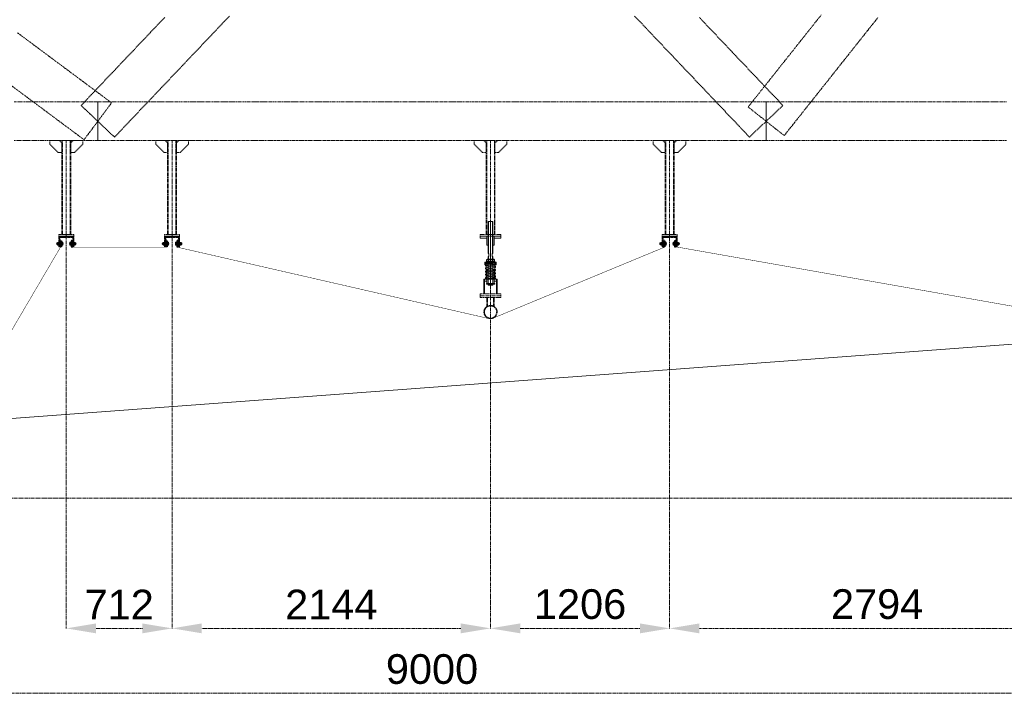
# Model space of a CAD drawing. Header units: millimetres. Extents: x -176817 to 571382, y -58489 to 156123.
# Tile 11 of 256: x -54022 to -47393, y -29261 to -24723. Entities that reach past the tile are written whole.
import ezdxf

# ---------------------------------------------------------------- set-up
doc = ezdxf.new("R2010")
doc.units = ezdxf.units.MM
doc.header["$LTSCALE"] = 0.2
for name, pattern in [('AM_ISO02W050', [7.5, 6, -1.5]), ('AM_ISO02W050x2', [3.75, 3, -0.75]), ('AM_ISO08W050', [18, 12, -1.5, 3, -1.5]), ('AM_ISO08W050x2', [9, 6, -0.75, 1.5, -0.75]), ('HIDDEN', [9.525, 6.35, -3.175])]:
    doc.linetypes.add(name, pattern=pattern)
doc.layers.get('Defpoints').update_dxf_attribs({"lineweight": 13})
for name, color, linetype, lineweight in [('-A Siatka', 30, 'Continuous', 35), ('-AAA Podkład', 252, 'Continuous', 13), ('-AAA Widok', 2, 'Continuous', 30), ('-AAA Wymiar', 1, 'Continuous', 18), ('AM_0N', 7, 'Continuous', 13), ('AM_3N', 6, 'AM_ISO02W050', 13), ('AM_4N', 3, 'Continuous', 13), ('AM_7N', 4, 'AM_ISO08W050', 13), ('AM_8', 1, 'Continuous', 13)]:
    doc.layers.add(name, color=color, linetype=linetype, lineweight=lineweight)
doc.styles.get("Standard").update_dxf_attribs({"font": 'arial.ttf'})
doc.dimstyles.new('STANDARD-100', dxfattribs={"dimscale": 100, "dimtxt": 2, "dimasz": 2, "dimexe": 0, "dimexo": 0, "dimgap": 0.6, "dimtad": 1, "dimdec": 0, "dimzin": 12, "dimdsep": 46, "dimtxsty": 'Standard', "dimcen": 1, "dimclrd": 256, "dimclre": 256, "dimclrt": 2, "dimadec": 0, "dimazin": 0, "dimtfac": 1, "dimtdec": 0, "dimtmove": 0, "dimatfit": 3, "dimfxl": 0, "dimtolj": 1, "dimtzin": 0, "dimarcsym": 0})

# ---------------------------------------------------------------- blocks, each defined once
blk = doc.blocks.new('*D876')
at = {"layer": '-AAA Podkład', "linetype": 'HIDDEN', "lineweight": -2, "ltscale": 5, "transparency": 16777216}
for p, q in [((8350, -46773.5), (8350, -46944.7)), ((-650, -46809), (-650, -46944.7)), ((8150, -46944.7), (-450, -46944.7))]:
    blk.add_line(p, q, dxfattribs=at)
at = {"layer": '-AAA Podkład', "linetype": 'HIDDEN', "ltscale": 5, "transparency": 16777216}
for points in [[(-450, -46911.4), (-450, -46978.1), (-650, -46944.7)], [(8150, -46911.4), (8150, -46978.1), (8350, -46944.7)]]:
    blk.add_solid(points, dxfattribs=at)
at = {"layer": 'Defpoints', "color": 0, "linetype": 'HIDDEN', "ltscale": 5, "transparency": 16777216}
for p in [(8350, -46773.5), (-650, -46809), (-650, -46944.7)]:
    blk.add_point(p, dxfattribs=at)
at = {"layer": '-AAA Podkład', "color": 2, "linetype": 'HIDDEN', "ltscale": 5, "transparency": 16777216, "insert": (3850, -46782.6), "char_height": 200, "attachment_point": 5}
blk.add_mtext('\\A1;9000', dxfattribs=at)
blk = doc.blocks.new('*D892')
at = {"layer": '-AAA Podkład', "linetype": 'HIDDEN', "lineweight": -2, "ltscale": 5, "transparency": 16777216}
for p, q in [((5450, -43856.9), (5450, -46507.2)), ((8244, -44409.3), (8244, -46507.2)), ((8044, -46507.2), (5650, -46507.2))]:
    blk.add_line(p, q, dxfattribs=at)
at = {"layer": '-AAA Podkład', "linetype": 'HIDDEN', "ltscale": 5, "transparency": 16777216}
for points in [[(5650, -46473.9), (5650, -46540.5), (5450, -46507.2)], [(8044, -46473.9), (8044, -46540.5), (8244, -46507.2)]]:
    blk.add_solid(points, dxfattribs=at)
at = {"layer": 'Defpoints', "color": 0, "linetype": 'HIDDEN', "ltscale": 5, "transparency": 16777216}
for p in [(5450, -43856.9, 0), (8244, -44409.3), (5450, -46507.2)]:
    blk.add_point(p, dxfattribs=at)
at = {"layer": '-AAA Podkład', "color": 2, "linetype": 'HIDDEN', "ltscale": 5, "transparency": 16777216, "insert": (6847, -46345.1), "char_height": 200, "attachment_point": 5}
blk.add_mtext('\\A1;2794', dxfattribs=at)
blk = doc.blocks.new('*D893')
at = {"layer": '-AAA Podkład', "linetype": 'HIDDEN', "lineweight": -2, "ltscale": 5, "transparency": 16777216}
for p, q in [((5450, -43856.9), (5450, -46507.2)), ((4244, -44409.3), (4244, -46507.2)), ((5250, -46507.2), (4444, -46507.2))]:
    blk.add_line(p, q, dxfattribs=at)
at = {"layer": '-AAA Podkład', "linetype": 'HIDDEN', "ltscale": 5, "transparency": 16777216}
for points in [[(4444, -46473.9), (4444, -46540.5), (4244, -46507.2)], [(5250, -46473.9), (5250, -46540.5), (5450, -46507.2)]]:
    blk.add_solid(points, dxfattribs=at)
at = {"layer": 'Defpoints', "color": 0, "linetype": 'HIDDEN', "ltscale": 5, "transparency": 16777216}
for p in [(5450, -43856.9, 0), (4244, -44409.3), (4244, -46507.2)]:
    blk.add_point(p, dxfattribs=at)
at = {"layer": '-AAA Podkład', "color": 2, "linetype": 'HIDDEN', "ltscale": 5, "transparency": 16777216, "insert": (4847, -46345.1), "char_height": 200, "attachment_point": 5}
blk.add_mtext('\\A1;1206', dxfattribs=at)
blk = doc.blocks.new('*D894')
at = {"layer": '-AAA Podkład', "linetype": 'HIDDEN', "lineweight": -2, "ltscale": 5, "transparency": 16777216}
for p, q in [((2099.9, -43856.9), (2099.9, -46507.2)), ((4244, -44409.3), (4244, -46507.2)), ((4044, -46507.2), (2299.9, -46507.2))]:
    blk.add_line(p, q, dxfattribs=at)
at = {"layer": '-AAA Podkład', "linetype": 'HIDDEN', "ltscale": 5, "transparency": 16777216}
for points in [[(2299.9, -46473.9), (2299.9, -46540.5), (2099.9, -46507.2)], [(4044, -46473.9), (4044, -46540.5), (4244, -46507.2)]]:
    blk.add_solid(points, dxfattribs=at)
at = {"layer": 'Defpoints', "color": 0, "linetype": 'HIDDEN', "ltscale": 5, "transparency": 16777216}
for p in [(2099.9, -43856.9, 0), (4244, -44409.3), (2099.9, -46507.2)]:
    blk.add_point(p, dxfattribs=at)
at = {"layer": '-AAA Podkład', "color": 2, "linetype": 'HIDDEN', "ltscale": 5, "transparency": 16777216, "insert": (3171.9, -46346.8), "char_height": 200, "attachment_point": 5}
blk.add_mtext('\\A1;2144', dxfattribs=at)
blk = doc.blocks.new('*D895')
at = {"layer": '-AAA Podkład', "linetype": 'HIDDEN', "lineweight": -2, "ltscale": 5, "transparency": 16777216}
for p, q in [((1387.9, -43848.5), (1387.9, -46507.2)), ((2099.9, -43856.9), (2099.9, -46507.2)), ((1899.9, -46507.2), (1587.9, -46507.2))]:
    blk.add_line(p, q, dxfattribs=at)
at = {"layer": '-AAA Podkład', "linetype": 'HIDDEN', "ltscale": 5, "transparency": 16777216}
for points in [[(1587.9, -46473.9), (1587.9, -46540.5), (1387.9, -46507.2)], [(1899.9, -46473.9), (1899.9, -46540.5), (2099.9, -46507.2)]]:
    blk.add_solid(points, dxfattribs=at)
at = {"layer": 'Defpoints', "color": 0, "linetype": 'HIDDEN', "ltscale": 5, "transparency": 16777216}
for p in [(1387.9, -43848.5, 0), (2099.9, -43856.9, 0), (1387.9, -46507.2)]:
    blk.add_point(p, dxfattribs=at)
at = {"layer": '-AAA Podkład', "color": 2, "linetype": 'HIDDEN', "ltscale": 5, "transparency": 16777216, "insert": (1743.9, -46346.8), "char_height": 200, "attachment_point": 5}
blk.add_mtext('\\A1;712', dxfattribs=at)
blk = doc.blocks.new('*U1083')
at = {"layer": 'AM_0N'}
for p, q in [((-28, 230.6), (28, 230.6)), ((-28, 226.6), (-28, 230.6)), ((28, 226.6), (-28, 226.6)), ((28, 230.6), (28, 226.6))]:
    blk.add_line(p, q, dxfattribs=at)
at = {"layer": 'AM_7N', "linetype": 'AM_ISO08W050x2'}
blk.add_line((0, 233.6), (0, 223.6), dxfattribs=at)
blk = doc.blocks.new('*U1084')
at = {"layer": 'AM_0N'}
for p, q in [((33.8, 222.6), (-33, 222.6)), ((29.3, 219.8), (-30.7, 209)), ((-30.7, 201.1), (7.4, 194.3)), ((-2.7, 214.1), (-30.3, 215.9)), ((-29.7, 215.9), (30.3, 219.9)), ((-29.3, 201.1), (30.7, 211.9)), ((30.7, 198.2), (-7.4, 205.1)), ((30, 219.9), (30.3, 219.9)), ((29.3, 198.2), (-30.7, 187.4)), ((-30.7, 179.5), (7.4, 172.7)), ((29.3, 176.6), (-30.7, 165.8)), ((-30.7, 157.9), (7.4, 151.1)), ((29.3, 155), (-30.7, 144.2)), ((-30.7, 136.3), (7.4, 129.5)), ((29.3, 133.4), (-30.7, 122.6)), ((-29.3, 179.5), (30.7, 190.3)), ((-29.3, 157.9), (30.7, 168.7)), ((-29.3, 136.3), (30.7, 147.1)), ((30.7, 176.6), (-7.4, 183.5)), ((30.7, 155), (-7.4, 161.9)), ((30.7, 133.4), (-7.4, 140.3)), ((-33.8, 112), (33, 112)), ((29.7, 118.7), (-30.3, 114.7)), ((-30, 114.7), (-30.3, 114.7)), ((-29.3, 114.7), (30.7, 125.5)), ((2.7, 120.5), (30.3, 118.7))]:
    blk.add_line(p, q, dxfattribs=at)
for centre, start, end in [((-30, 219.9), 138.01806, 273.82255), ((-30, 205.1), 100.20335, 280.20335), ((30, 215.9), 280.20335, 100.20335), ((30, 223.9), 273.82255, 340.52878), ((-30, 183.5), 100.20335, 280.20335), ((-30, 161.9), 100.20335, 280.20335), ((-30, 140.3), 100.20335, 280.20335), ((30, 194.3), 280.20335, 100.20335), ((30, 172.7), 280.20335, 100.20335), ((30, 151.1), 280.20335, 100.20335), ((30, 129.5), 280.20335, 100.20335), ((-30, 118.7), 100.20335, 280.20335), ((-30, 110.7), 93.82255, 160.52878), ((30, 114.7), 318.01806, 93.82255)]:
    blk.add_arc(centre, 4, start, end, dxfattribs=at)
at = {"layer": 'AM_7N', "linetype": 'AM_ISO08W050x2'}
for p, q in [((-30, 109), (-30, 225.6)), ((0, 109), (0, 225.6)), ((30, 109), (30, 225.6))]:
    blk.add_line(p, q, dxfattribs=at)
blk = doc.blocks.new('*U1085')
at = {"layer": 'AM_0N'}
for p, q in [((-28, 82), (28, 82)), ((-28, 78), (-28, 82)), ((28, 78), (-28, 78)), ((28, 82), (28, 78))]:
    blk.add_line(p, q, dxfattribs=at)
at = {"layer": 'AM_7N', "linetype": 'AM_ISO08W050x2'}
blk.add_line((0, 85), (0, 75), dxfattribs=at)
blk = doc.blocks.new('*U1086')
at = {"layer": 'AM_0N'}
for p, q in [((-26.6, 242.6), (-21.4, 245.6)), ((-26.6, 242.6), (-26.6, 233.6)), ((-26.6, 233.6), (-21.4, 230.6)), ((21.3, 245.6), (-21.4, 245.6)), ((21.3, 230.6), (-21.4, 230.6)), ((-13.3, 242.6), (-13.3, 233.6)), ((13.3, 242.6), (13.3, 233.6)), ((26.6, 242.6), (21.3, 245.6)), ((26.6, 233.6), (21.3, 230.6)), ((26.6, 242.6), (26.6, 233.6))]:
    blk.add_line(p, q, dxfattribs=at)
for centre, radius, start, end in [((-19.9, 232.9), 11.7, 55.56153, 115.56153), ((-19.9, 243.3), 11.7, 244.43847, 304.43847), ((0, 200.7), 43.9, 72.38303, 107.61697), ((0, 275.4), 43.9, 252.38303, 287.61697), ((19.9, 232.9), 11.7, 64.43847, 124.43847), ((19.9, 243.3), 11.7, 235.56153, 295.56153)]:
    blk.add_arc(centre, radius, start, end, dxfattribs=at)
at = {"layer": 'AM_7N', "linetype": 'AM_ISO08W050x2'}
blk.add_line((0, 248.6), (0, 227.6), dxfattribs=at)
blk = doc.blocks.new('A$C09B41FFC')
at = {"layer": '-AAA Podkład', "color": 7}
for p, q in [((-13, 500), (-13, 284.6)), ((0, 500), (0, 70)), ((13, 500), (13, 284.6)), ((-16, 222.6), (-16, 226.6)), ((-15, 222.6), (15, 222.6)), ((-15, 214.6), (15, 214.6)), ((-13, 264.6), (-13, 214.6)), ((13, 264.6), (13, 214.6)), ((16, 222.6), (16, 226.6)), ((-16.2, 172.6), (-15, 172.6)), ((-15.2, 171.6), (-15, 171.6)), ((15, 172.6), (16.2, 172.6)), ((15, 171.6), (15.2, 171.6)), ((-16.2, 82), (-15, 82)), ((-16.2, 82), (-15, 82)), ((-15.2, 83), (-15, 83)), ((16.2, 82, 0), (15, 82, 0)), ((21.2, 82), (20, 82))]:
    blk.add_line(p, q, dxfattribs=at)
for points in [[(15, 284.6), (15, 498), (13, 500), (-13, 500), (-15, 498), (-15, 284.6)], [(-15, 264.6), (-10.5, 264.6), (-10.5, 284.6), (-15, 284.6)], [(15, 264.6), (10.5, 264.6), (10.5, 284.6), (15, 284.6)], [(-15, 226.6), (-38.1, 226.6), (-38.1, 222.6), (-15, 222.6)], [(-15, 222.6), (-38.1, 222.6), (-38.1, 207.6), (-15, 207.6)], [(-15, 264.6), (-15, 72), (-13, 70), (13, 70), (15, 72), (15, 264.6)], [(15, 226.6), (38.1, 226.6), (38.1, 222.6), (15, 222.6)], [(15, 222.6), (38.1, 222.6), (38.1, 207.6), (15, 207.6)], [(-25, 112), (-41.2, 112), (-41.2, 98), (-25, 98)], [(25, 98), (41.3, 98), (41.3, 112), (25, 112)]]:
    blk.add_lwpolyline(points, dxfattribs=at)
at = {"layer": '-AAA Podkład', "color": 7, "elevation": 0}
for points in [[(-25, 400), (-70, 400), (-70, 388), (-25, 388)], [(25, 388), (70, 388), (70, 400), (25, 400)], [(-44.4, 12), (-44.4, 112), (-41.2, 112), (-41.2, 12)], [(44.5, 12), (44.5, 112), (41.3, 112), (41.3, 12)]]:
    blk.add_lwpolyline(points, dxfattribs=at)
for points in [[(-25, 340), (-25, 400), (-14.2, 400), (-13.2, 399), (-13.2, 341), (-14.2, 340)], [(25, 340), (25, 400), (14.2, 400), (13.2, 399), (13.2, 341), (14.2, 340)]]:
    blk.add_lwpolyline(points, close=True, dxfattribs=at)
at = {"layer": '-AAA Podkład', "color": 7}
for points in [[(-38.1, 207.6), (-35.2, 207.6), (-35.2, 222.6), (-38.1, 222.6)], [(38.1, 207.6), (35.2, 207.6), (35.2, 222.6), (38.1, 222.6)], [(-25, 172.6), (-25, 82), (-16.2, 82), (-15.2, 83), (-15.2, 171.6), (-16.2, 172.6)], [(25, 172.6), (25, 82), (16.2, 82), (15.2, 83), (15.2, 171.6), (16.2, 172.6)]]:
    blk.add_lwpolyline(points, close=True, dxfattribs=at)
blk.add_circle((-30, 118.7), 4, dxfattribs=at)
for points in [[(-25, 112), (-25, 113), (-26, 112)], [(25, 112), (25, 113), (26, 112)]]:
    blk.add_solid(points, dxfattribs=at)
for name in ['*U1084', '*U1083', '*U1086', '*U1085']:
    blk.add_blockref(name, (0, 0), dxfattribs=at)
blk = doc.blocks.new('*U1058')
at = {"layer": 'AM_0N'}
for p, q in [((5.7, -1), (-5.6, -1)), ((-5.6, -1), (-5.6, -1.6)), ((5.7, -1.6), (-5.6, -1.6)), ((-5.6, -1.6), (-2.4, -4.9)), ((-3, -6.3), (-2.4, -5.7)), ((3, -6.3), (-3, -6.3)), ((-3, -20.4), (-3, -6.3)), ((3, -20.4), (-3, -20.4)), ((-2.4, -21), (-3, -20.4)), ((2.4, -4.9), (-2.4, -4.9)), ((-2.4, -5.7), (-2.4, -4.9)), ((-2.4, -21), (2.4, -21)), ((5.7, -1.6), (2.4, -4.9)), ((2.4, -5.7), (2.4, -4.9)), ((3, -6.3), (2.4, -5.7)), ((2.4, -21), (3, -20.4)), ((3, -20.4), (3, -6.3)), ((5.7, -1.6), (5.7, -1))]:
    blk.add_line(p, q, dxfattribs=at)
at = {"layer": 'AM_3N', "linetype": 'AM_ISO02W050x2'}
for p, q in [((-3.4, -1), (0, -5.4)), ((-0.7, -4.4), (-0.7, -1)), ((0.7, -4.4), (-0.7, -4.4)), ((3.4, -1), (0, -5.4)), ((0.7, -4.4), (0.7, -1))]:
    blk.add_line(p, q, dxfattribs=at)
at = {"layer": 'AM_4N'}
for p, q in [((-2.4, -5.7), (-2.4, -6.3)), ((-2.4, -6.3), (-2.4, -21)), ((2.4, -5.7), (2.4, -6.3)), ((2.4, -6.3), (2.4, -21))]:
    blk.add_line(p, q, dxfattribs=at)
at = {"layer": 'AM_7N', "linetype": 'AM_ISO08W050x2'}
blk.add_line((0, 2), (0, -24), dxfattribs=at)
blk = doc.blocks.new('*U1059')
at = {"layer": 'AM_0N'}
for p, q in [((6, -12), (-6, -12)), ((-6, -12), (-6, -13.6)), ((-6, -13.6), (6, -13.6)), ((6, -13.6), (6, -12))]:
    blk.add_line(p, q, dxfattribs=at)
at = {"layer": 'AM_7N', "linetype": 'AM_ISO08W050x2'}
blk.add_line((0, -16.6), (0, -9), dxfattribs=at)
blk = doc.blocks.new('*U1060')
at = {"layer": 'AM_0N'}
for p, q in [((-5.8, -14.4), (-4.4, -13.6)), ((-5.8, -14.4), (-5.8, -18)), ((-5.8, -18), (-4.4, -18.8)), ((4.5, -13.6), (-4.4, -13.6)), ((4.5, -18.8), (-4.4, -18.8)), ((-2.9, -14.4), (-2.9, -18)), ((2.9, -14.4), (2.9, -18)), ((5.8, -14.4), (4.5, -13.6)), ((5.8, -18), (4.5, -18.8)), ((5.8, -14.4), (5.8, -18))]:
    blk.add_line(p, q, dxfattribs=at)
for centre, radius, start, end in [((-4.3, -16.5), 2.55, 55.56153, 115.56153), ((-4.3, -15.9), 2.55, 244.43847, 304.43847), ((0, -23.5), 9.54, 72.38303, 107.61697), ((0, -8.9), 9.54, 252.38303, 287.61697), ((4.3, -16.5), 2.55, 64.43847, 124.43847), ((4.3, -15.9), 2.55, 235.56153, 295.56153)]:
    blk.add_arc(centre, radius, start, end, dxfattribs=at)
at = {"layer": 'AM_7N', "linetype": 'AM_ISO08W050x2'}
blk.add_line((0, -10.6), (0, -21.8), dxfattribs=at)
blk = doc.blocks.new('okucie')
at = {"layer": 'AM_8'}
h = blk.add_hatch(dxfattribs=at)
h.set_pattern_fill('ANSI31', color=256, scale=0.5, style=0)
h.set_pattern_definition([(45, (-21727.3335, 85443.8012), (-1.122532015, 1.122532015), [])])
h.paths.add_polyline_path([(-3.5, -5), (-3.5, -3.8), (-6.3, -1), (-20, -1), (-20, -5)])
h.paths.add_polyline_path([(20, -5), (20, -1), (6.3, -1), (3.5, -3.8), (3.5, -5)])
h = blk.add_hatch(dxfattribs=at)
h.set_pattern_fill('ANSI31', color=256, scale=0.5, angle=90, style=0)
h.set_pattern_definition([(135, (-21776.6445, 85446.8), (-1.122532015, -1.122532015), [])])
h.paths.add_polyline_path([(-3.5, -8), (-20, -8), (-20, -12), (-3.5, -12)])
h.paths.add_polyline_path([(20, -8), (3.5, -8), (3.5, -12), (6, -12), (20, -12)])
at = {"layer": '-AAA Widok'}
for p, q in [((-3.5, -3.8, 0), (3.5, -3.8, 0)), ((-3.5, -12, 0), (-3.5, -8)), ((3.5, -12, 0), (3.5, -8))]:
    blk.add_line(p, q, dxfattribs=at)
for points in [[(-20, -5), (20, -5), (20, -1), (-20, -1)], [(-20, -12), (20, -12), (20, -8), (-20, -8)]]:
    blk.add_lwpolyline(points, close=True, dxfattribs=at)
at = {"layer": '-AAA Widok', "elevation": 0}
blk.add_lwpolyline([(-20, -5), (20, -5), (20, -1), (-20, -1)], close=True, dxfattribs=at)
for points in [[(-6.3, -1), (-3.5, -3.8), (-3.5, -5)], [(6.3, -1), (3.5, -3.8), (3.5, -5)]]:
    blk.add_lwpolyline(points, dxfattribs=at)
at = {"layer": '-AAA Wymiar'}
for p, q in [((-20, -8), (-20, -5)), ((20, -8), (20, -5))]:
    blk.add_line(p, q, dxfattribs=at)
at = {"layer": 'AM_0N'}
for name in ['*U1058', '*U1059', '*U1060']:
    blk.add_blockref(name, (0, 0), dxfattribs=at)
blk = doc.blocks.new('*U1065')
at = {"layer": 'AM_0N'}
for p, q in [((-33, 4.1), (-32.1, 5)), ((-33, 4.1), (-33, -4.1)), ((-2.5, 5), (-32.1, 5)), ((-32.1, 5), (-32.1, -5)), ((-2.5, 5), (-2.5, -5)), ((-2.5, 5), (-1.6, 4.6)), ((2, 4.6), (-1.6, 4.6)), ((2, 4.6), (2, 7.7)), ((2.6, 7.7), (2, 7.7)), ((2, -4.6), (2, 4.6)), ((7.6, 9.8), (2.6, 9.8)), ((2.6, 9.8), (2.6, 7.7)), ((2.6, 7.7), (2.6, -7.7)), ((7.6, 4.9), (2.6, 4.9)), ((7.6, 9.8), (8.4, 8.5)), ((8.4, -8.5), (8.4, 8.5)), ((-32.1, -5), (-33, -4.1)), ((-2.5, -5), (-32.1, -5)), ((-2.5, -5), (-1.6, -4.6)), ((2, -4.6), (-1.6, -4.6)), ((2, -7.7), (2, -4.6)), ((2.6, -7.7), (2, -7.7)), ((7.6, -4.9), (2.6, -4.9)), ((2.6, -7.7), (2.6, -9.8)), ((7.6, -9.8), (2.6, -9.8)), ((7.6, -9.8), (8.4, -8.5))]:
    blk.add_line(p, q, dxfattribs=at)
for centre, radius, start, end in [((4.1, 7.4), 4.34, 325.55313, 25.55313), ((-7.8, 0), 16.2, 342.38753, 17.61247), ((4.1, -7.4), 4.34, 334.44687, 34.44687)]:
    blk.add_arc(centre, radius, start, end, dxfattribs=at)
at = {"layer": 'AM_4N'}
for p, q in [((-2.5, 4.1), (-33, 4.1)), ((-2.5, 4.1), (-1.6, 4.6)), ((-2.5, -4.1), (-33, -4.1)), ((-2.5, -4.1), (-1.6, -4.6))]:
    blk.add_line(p, q, dxfattribs=at)
at = {"layer": 'AM_7N', "linetype": 'AM_ISO08W050x2'}
blk.add_line((11.4, 0), (-36, 0), dxfattribs=at)
blk = doc.blocks.new('*U1066')
at = {"layer": 'AM_0N'}
for p, q in [((-20, 10), (-20, -10)), ((-18, 10), (-20, 10)), ((-18, -10), (-18, 10)), ((-20, -10), (-18, -10))]:
    blk.add_line(p, q, dxfattribs=at)
at = {"layer": 'AM_7N', "linetype": 'AM_ISO08W050x2'}
blk.add_line((-15, 0), (-23, 0), dxfattribs=at)
blk = doc.blocks.new('*U1067')
at = {"layer": 'AM_0N'}
for p, q in [((-27.3, 9.2), (-28.4, 7.3)), ((-28.4, -7.3), (-28.4, 7.3)), ((-21.1, 9.2), (-27.3, 9.2)), ((-21.1, 4.6), (-27.3, 4.6)), ((-21.1, 9.2), (-20, 7.3)), ((-20, -7.3), (-20, 7.3)), ((-27.3, -9.2), (-28.4, -7.3)), ((-21.1, -4.6), (-27.3, -4.6)), ((-21.1, -9.2), (-27.3, -9.2)), ((-21.1, -9.2), (-20, -7.3))]:
    blk.add_line(p, q, dxfattribs=at)
for centre, radius, start, end in [((-23.9, 6.9), 4.08, 154.43847, 214.43847), ((-12.7, 0), 15.3, 162.38303, 197.61697), ((-24.5, 6.9), 4.08, 325.56153, 25.56153), ((-35.7, 0), 15.3, 342.38303, 17.61697), ((-23.9, -6.9), 4.08, 145.56153, 205.56153), ((-24.5, -6.9), 4.08, 334.43847, 34.43847)]:
    blk.add_arc(centre, radius, start, end, dxfattribs=at)
at = {"layer": 'AM_7N', "linetype": 'AM_ISO08W050x2'}
blk.add_line((-17, 0), (-31.4, 0), dxfattribs=at)
blk = doc.blocks.new('*U1068')
at = {"layer": 'AM_0N'}
for p, q in [((0, 10), (0, -10)), ((2, 10), (0, 10)), ((2, -10), (2, 10)), ((0, -10), (2, -10))]:
    blk.add_line(p, q, dxfattribs=at)
at = {"layer": 'AM_7N', "linetype": 'AM_ISO08W050x2'}
blk.add_line((5, 0), (-3, 0), dxfattribs=at)
blk = doc.blocks.new('Okucie+śruba')
at = {"layer": '-AAA Widok', "color": 42, "xscale": -1, "rotation": 90}
blk.add_blockref('okucie', (-12, 0), dxfattribs=at)
at = {"layer": 'AM_0N', "color": 42}
for name in ['*U1065', '*U1067', '*U1066', '*U1068']:
    blk.add_blockref(name, (0, 0), dxfattribs=at)
blk = doc.blocks.new('Profil rev.B')
at = {"layer": '-A Siatka', "linetype": 'HIDDEN', "const_width": 3, "elevation": 0}
for points in [[(652, 1112.9), (652, 1062.9), (25.1, -5.5), (-30, -5.5)], [(1364, 1112.9), (1364, 1059.1), (727, 1059.1), (727, 1059.1), (727, 1112.9)]]:
    blk.add_lwpolyline(points, dxfattribs=at)
for points in [[(1439, 1112.9), (1439, 1059.1), (3539.7, 577.6, 0.125183), (3555.4, 578.4), (4714.1, 1058.5), (4714.1, 1112.9)], [(4789.1, 1112.9), (4789.1, 1062.9), (7541, 577.3, 0.143564), (7555.3, 578.9), (8714.1, 1062.9), (8714.1, 1112.9)]]:
    blk.add_lwpolyline(points, format="xyb", dxfattribs=at)
at = {"layer": '-AAA Wymiar'}
for p in [(657.5, 1082.9, 0), (1369.5, 1082.9, 0), (4719.6, 1082.9, 0)]:
    blk.add_blockref('Okucie+śruba', p, dxfattribs=at)
at = {"layer": '-AAA Wymiar', "xscale": -1}
for p in [(721.5, 1082.9, 0), (1433.5, 1082.9, 0), (4783.6, 1082.9, 0)]:
    blk.add_blockref('Okucie+śruba', p, dxfattribs=at)
blk = doc.blocks.new('Podkład rev.B')
at = {"layer": '-AAA Podkład', "linetype": 'HIDDEN', "ltscale": 5}
h = blk.add_hatch(dxfattribs=at)
h.set_pattern_fill('ANSI32', color=256)
h.set_pattern_definition([(45, (-49971.909, -48412.105), (-6.7351921, 6.7351921), []), (45, (-49967.419, -48412.105), (-6.7351921, 6.7351921), [])])
h.paths.add_polyline_path([(1337.9, -43866), (1387.9, -43866), (1387.9, -43867.9, -0.414214), (1382.8, -43873), (1344.9, -43873), (1344.9, -43930.9, -0.414214), (1339.8, -43936), (1337.9, -43936)])
h.paths.add_polyline_path([(1387.9, -43867.9), (1387.9, -43866), (1437.9, -43866), (1437.9, -43936), (1435.9, -43936, -0.414214), (1430.9, -43930.9), (1430.9, -43873), (1392.9, -43873, -0.414214)])
h = blk.add_hatch(dxfattribs=at)
h.set_pattern_fill('ANSI32', color=256)
h.set_pattern_definition([(45, (-49259.909, -48412.105), (-6.7351921, 6.7351921), []), (45, (-49255.419, -48412.105), (-6.7351921, 6.7351921), [])])
h.paths.add_polyline_path([(2049.9, -43866), (2099.9, -43866), (2099.9, -43867.9, -0.414214), (2094.8, -43873), (2056.9, -43873), (2056.9, -43930.9, -0.414214), (2051.8, -43936), (2049.9, -43936)])
h.paths.add_polyline_path([(2099.9, -43867.9), (2099.9, -43866), (2149.9, -43866), (2149.9, -43936), (2147.9, -43936, -0.414214), (2142.9, -43930.9), (2142.9, -43873), (2104.9, -43873, -0.414214)])
h = blk.add_hatch(dxfattribs=at)
h.set_pattern_fill('ANSI32', color=256)
h.set_pattern_definition([(45, (-45909.764, -48412.105), (-6.7351921, 6.7351921), []), (45, (-45905.274, -48412.105), (-6.7351921, 6.7351921), [])])
h.paths.add_polyline_path([(5400, -43866), (5450, -43866), (5450, -43867.9, -0.414214), (5444.9, -43873), (5407, -43873), (5407, -43930.9, -0.414214), (5401.9, -43936), (5400, -43936)])
h.paths.add_polyline_path([(5450, -43867.9), (5450, -43866), (5500, -43866), (5500, -43936), (5498.1, -43936, -0.414214), (5493, -43930.9), (5493, -43873), (5455.1, -43873, -0.414214)])
for p, q in [((1387.9, -43221, 0), (1387.9, -43854, 0)), ((2099.9, -43221, 0), (2099.9, -43854, 0)), ((4244, -43221, 0), (4244, -43854, 0)), ((5450, -43221, 0), (5450, -43854, 0)), ((4244, -44420.4, 0), (4244, -44166)), ((4219.9, -44338.7, 0), (4219.9, -44278, 0)), ((4223.9, -44336.4, 0), (4223.9, -44278, 0)), ((4264.2, -44336.4, 0), (4264.2, -44278, 0)), ((4268.2, -44338.7, 0), (4268.2, -44278, 0))]:
    blk.add_line(p, q, dxfattribs=at)
at = {"layer": '-AAA Podkład', "linetype": 'HIDDEN', "ltscale": 5, "elevation": 0}
for points in [[(36922.7, -38239.2), (-1301.7, -38239.2), (-1301.7, -45629.3), (36922.7, -45629.3)], [(1357.9, -43301), (1333.9, -43301), (1277.9, -43245), (1277.9, -43221), (1341.9, -43221), (1357.9, -43237)], [(1417.9, -43854), (1357.9, -43854), (1357.9, -43221), (1417.9, -43221)], [(1417.9, -43301), (1441.9, -43301), (1497.9, -43245), (1497.9, -43221), (1433.9, -43221), (1417.9, -43237)], [(2069.9, -43301), (2045.9, -43301), (1989.9, -43245), (1989.9, -43221), (2053.9, -43221), (2069.9, -43237)], [(2129.9, -43854), (2069.9, -43854), (2069.9, -43221), (2129.9, -43221)], [(2129.9, -43301), (2153.9, -43301), (2209.9, -43245), (2209.9, -43221), (2145.9, -43221), (2129.9, -43237)], [(4214, -43301), (4190, -43301), (4134, -43245), (4134, -43221), (4198, -43221), (4214, -43237)], [(4274, -43854), (4214, -43854), (4214, -43221), (4274, -43221)], [(4274, -43301), (4298, -43301), (4354, -43245), (4354, -43221), (4290, -43221), (4274, -43237)], [(5420, -43301), (5396, -43301), (5340, -43245), (5340, -43221), (5404, -43221), (5420, -43237)], [(5480, -43854), (5420, -43854), (5420, -43221), (5480, -43221)], [(5480, -43301), (5504, -43301), (5560, -43245), (5560, -43221), (5496, -43221), (5480, -43237)], [(1437.9, -43866), (1337.9, -43866), (1337.9, -43854), (1437.9, -43854)], [(2149.9, -43866), (2049.9, -43866), (2049.9, -43854), (2149.9, -43854)], [(4314, -43866), (4174, -43866), (4174, -43854), (4314, -43854)], [(5500, -43866), (5400, -43866), (5400, -43854), (5500, -43854)], [(4314, -44254), (4174, -44254), (4174, -44266), (4314, -44266)], [(4314, -44278), (4174, -44278), (4174, -44266), (4314, -44266)]]:
    blk.add_lwpolyline(points, close=True, dxfattribs=at)
at = {"layer": '-AAA Podkład', "linetype": 'HIDDEN', "ltscale": 5}
for points in [[(6470.8, -42374.3), (6435.6, -42418.6), (6400.5, -42462.9), (6365.3, -42507.3), (6330.1, -42551.6), (6295, -42595.9), (6259.8, -42640.2), (6224.7, -42684.5), (6189.5, -42728.8), (6154.4, -42773.1), (6119.2, -42817.4), (6084, -42861.7), (6048.9, -42906), (6013.7, -42950.3), (5978.6, -42994.6), (6039.3, -43042.8), (6100, -43091), (6160.7, -43139.1), (6221.4, -43187.3), (6256.6, -43143), (6291.7, -43098.7), (6326.9, -43054.4), (6362, -43010.1), (6397.2, -42965.8), (6432.4, -42921.5), (6467.5, -42877.2), (6502.7, -42832.9), (6537.8, -42788.6), (6573, -42744.2), (6608.1, -42699.9), (6643.3, -42655.6), (6678.5, -42611.3), (6713.6, -42567), (6748.8, -42522.7), (6783.9, -42478.4), (6819.1, -42434.1), (6854.2, -42389.8)], [(2050, -42391.3), (2014.9, -42428.4), (1979.7, -42465.5), (1944.6, -42502.5), (1909.4, -42539.6), (1874.3, -42576.6), (1839.1, -42613.7), (1804, -42650.8), (1768.8, -42687.8), (1733.6, -42724.9), (1698.5, -42761.9), (1663.3, -42799), (1628.2, -42836.1), (1593, -42873.1), (1557.9, -42910.2), (1522.7, -42947.2), (1487.5, -42984.3), (1543.8, -43037.6), (1600, -43091), (1656.2, -43144.3), (1712.5, -43197.6), (1747.6, -43160.6), (1782.8, -43123.5), (1817.9, -43086.5), (1853.1, -43049.4), (1888.2, -43012.3), (1923.4, -42975.3), (1958.5, -42938.2), (1993.7, -42901.2), (2028.9, -42864.1), (2064, -42827), (2099.2, -42790), (2134.3, -42752.9), (2169.5, -42715.9), (2204.6, -42678.8), (2239.8, -42641.8), (2275, -42604.7), (2310.1, -42567.6), (2345.3, -42530.6), (2380.4, -42493.5), (2415.6, -42456.5), (2450.7, -42419.4), (2485.9, -42382.3)], [(5987.5, -43197.6), (6043.8, -43144.3), (6100, -43091), (6156.2, -43037.6), (6212.5, -42984.3), (6177.3, -42947.2), (6142.1, -42910.2), (6107, -42873.1), (6071.8, -42836.1), (6036.7, -42799), (6001.5, -42761.9), (5966.4, -42724.9), (5931.2, -42687.8), (5896, -42650.8), (5860.9, -42613.7), (5825.7, -42576.6), (5790.6, -42539.6), (5755.4, -42502.5), (5720.3, -42465.5), (5685.1, -42428.4), (5650, -42391.3)], [(5214.1, -42382.3), (5249.3, -42419.4), (5284.4, -42456.5), (5319.6, -42493.5), (5354.7, -42530.6), (5389.9, -42567.6), (5425, -42604.7), (5460.2, -42641.8), (5495.4, -42678.8), (5530.5, -42715.9), (5565.7, -42752.9), (5600.8, -42790), (5636, -42827), (5671.1, -42864.1), (5706.3, -42901.2), (5741.5, -42938.2), (5776.6, -42975.3), (5811.8, -43012.3), (5846.9, -43049.4), (5882.1, -43086.5), (5917.2, -43123.5), (5952.4, -43160.6), (5987.5, -43197.6)], [(1507.4, -43215.3), (1553.7, -43153.1), (1600, -43091), (1646.3, -43028.8), (1692.6, -42966.7), (1622.3, -42914.3), (1552, -42861.9), (1481.7, -42809.5), (1411.4, -42757.1), (1341, -42704.7), (1270.7, -42652.4), (1200.4, -42600), (1130.1, -42547.6), (1059.8, -42495.2)], [(1015.2, -42848.6), (1085.5, -42901), (1155.8, -42953.3), (1226.1, -43005.7), (1296.5, -43058.1), (1366.8, -43110.5), (1437.1, -43162.9), (1507.4, -43215.3)], [(1600, -43221), (1600, -43156), (1600, -43091), (1600, -43026), (1600, -42961), (1529.7, -42961), (1459.4, -42961), (1389.1, -42961), (1318.8, -42961), (1248.4, -42961), (1178.1, -42961), (1107.8, -42961), (1037.5, -42961)], [(1037.5, -43221), (1107.8, -43221), (1178.1, -43221), (1248.4, -43221), (1318.8, -43221), (1389.1, -43221), (1459.4, -43221), (1529.7, -43221), (1600, -43221)], [(6100, -43221), (6100, -43156), (6100, -43091), (6100, -43026), (6100, -42961), (6029.7, -42961), (5959.4, -42961), (5889.1, -42961), (5818.8, -42961), (5748.4, -42961), (5678.1, -42961), (5607.8, -42961), (5537.5, -42961), (5467.2, -42961), (5396.9, -42961), (5326.6, -42961), (5256.3, -42961), (5185.9, -42961), (5115.6, -42961), (5045.3, -42961), (4975, -42961), (4904.7, -42961), (4834.4, -42961), (4764.1, -42961), (4693.8, -42961), (4623.4, -42961), (4553.1, -42961), (4482.8, -42961), (4412.5, -42961), (4342.2, -42961), (4271.9, -42961), (4201.6, -42961), (4131.3, -42961), (4060.9, -42961), (3990.6, -42961), (3920.3, -42961), (3850, -42961), (3779.7, -42961), (3709.4, -42961), (3639.1, -42961), (3568.8, -42961), (3498.4, -42961), (3428.1, -42961), (3357.8, -42961), (3287.5, -42961), (3217.2, -42961), (3146.9, -42961), (3076.6, -42961), (3006.3, -42961), (2935.9, -42961), (2865.6, -42961), (2795.3, -42961), (2725, -42961), (2654.7, -42961), (2584.4, -42961), (2514.1, -42961), (2443.8, -42961), (2373.4, -42961), (2303.1, -42961), (2232.8, -42961), (2162.5, -42961), (2092.2, -42961), (2021.9, -42961), (1951.6, -42961), (1881.3, -42961), (1810.9, -42961), (1740.6, -42961), (1670.3, -42961), (1600, -42961), (1600, -43026), (1600, -43091), (1600, -43156), (1600, -43221), (1670.3, -43221), (1740.6, -43221), (1810.9, -43221), (1881.3, -43221), (1951.6, -43221), (2021.9, -43221), (2092.2, -43221), (2162.5, -43221), (2232.8, -43221), (2303.1, -43221), (2373.4, -43221), (2443.8, -43221), (2514.1, -43221), (2584.4, -43221), (2654.7, -43221), (2725, -43221), (2795.3, -43221), (2865.6, -43221), (2935.9, -43221), (3006.3, -43221), (3076.6, -43221), (3146.9, -43221), (3217.2, -43221), (3287.5, -43221), (3357.8, -43221), (3428.1, -43221), (3498.4, -43221), (3568.8, -43221), (3639.1, -43221), (3709.4, -43221), (3779.7, -43221), (3850, -43221), (3920.3, -43221), (3990.6, -43221), (4060.9, -43221), (4131.3, -43221), (4201.6, -43221), (4271.9, -43221), (4342.2, -43221), (4412.5, -43221), (4482.8, -43221), (4553.1, -43221), (4623.4, -43221), (4693.8, -43221), (4764.1, -43221), (4834.4, -43221), (4904.7, -43221), (4975, -43221), (5045.3, -43221), (5115.6, -43221), (5185.9, -43221), (5256.3, -43221), (5326.6, -43221), (5396.9, -43221), (5467.2, -43221), (5537.5, -43221), (5607.8, -43221), (5678.1, -43221), (5748.4, -43221), (5818.8, -43221), (5889.1, -43221), (5959.4, -43221), (6029.7, -43221), (6100, -43221)], [(7717.2, -42961), (7646.9, -42961), (7576.6, -42961), (7506.3, -42961), (7435.9, -42961), (7365.6, -42961), (7295.3, -42961), (7225, -42961), (7154.7, -42961), (7084.4, -42961), (7014.1, -42961), (6943.8, -42961), (6873.4, -42961), (6803.1, -42961), (6732.8, -42961), (6662.5, -42961), (6592.2, -42961), (6521.9, -42961), (6451.6, -42961), (6381.3, -42961), (6310.9, -42961), (6240.6, -42961), (6170.3, -42961), (6100, -42961), (6100, -43026), (6100, -43091), (6100, -43156), (6100, -43221), (6170.3, -43221), (6240.6, -43221), (6310.9, -43221), (6381.3, -43221), (6451.6, -43221), (6521.9, -43221), (6592.2, -43221), (6662.5, -43221), (6732.8, -43221), (6803.1, -43221), (6873.4, -43221), (6943.8, -43221), (7014.1, -43221), (7084.4, -43221), (7154.7, -43221), (7225, -43221), (7295.3, -43221), (7365.6, -43221), (7435.9, -43221), (7506.3, -43221), (7576.6, -43221), (7646.9, -43221), (7717.2, -43221)]]:
    blk.add_lwpolyline(points, dxfattribs=at)
at = {"layer": '-AAA Podkład', "linetype": 'HIDDEN', "ltscale": 5, "elevation": 0}
for points in [[(1361.9, -43854), (1361.9, -43221)], [(1413.9, -43221), (1413.9, -43854)], [(2073.9, -43854), (2073.9, -43221)], [(2125.9, -43221), (2125.9, -43854)], [(4218, -43854), (4218, -43221)], [(4270, -43221), (4270, -43854)], [(5424, -43854), (5424, -43221)], [(5476, -43221), (5476, -43854)]]:
    blk.add_lwpolyline(points, dxfattribs=at)
for points in [[(1337.9, -43866), (1387.9, -43866), (1387.9, -43867.9, -0.414214), (1382.8, -43873), (1344.9, -43873), (1344.9, -43930.9, -0.414214), (1339.8, -43936), (1337.9, -43936)], [(1387.9, -43867.9), (1387.9, -43866), (1437.9, -43866), (1437.9, -43936), (1435.9, -43936, -0.414214), (1430.9, -43930.9), (1430.9, -43873), (1392.9, -43873, -0.414214)], [(2049.9, -43866), (2099.9, -43866), (2099.9, -43867.9, -0.414214), (2094.8, -43873), (2056.9, -43873), (2056.9, -43930.9, -0.414214), (2051.8, -43936), (2049.9, -43936)], [(2099.9, -43867.9), (2099.9, -43866), (2149.9, -43866), (2149.9, -43936), (2147.9, -43936, -0.414214), (2142.9, -43930.9), (2142.9, -43873), (2104.9, -43873, -0.414214)], [(5400, -43866), (5450, -43866), (5450, -43867.9, -0.414214), (5444.9, -43873), (5407, -43873), (5407, -43930.9, -0.414214), (5401.9, -43936), (5400, -43936)], [(5450, -43867.9), (5450, -43866), (5500, -43866), (5500, -43936), (5498.1, -43936, -0.414214), (5493, -43930.9), (5493, -43873), (5455.1, -43873, -0.414214)]]:
    blk.add_lwpolyline(points, format="xyb", close=True, dxfattribs=at)
at = {"layer": '-AAA Podkład', "linetype": 'HIDDEN', "ltscale": 5}
for radius in [44.5, 41.2]:
    blk.add_circle((4244, -44376, 0), radius, dxfattribs=at)
blk.add_blockref('A$C09B41FFC', (4244, -44266, 0), dxfattribs=at)
for base, p1, p2, picture, middle in [((1387.9, -46507.2, 0), (2099.9, -43856.9, 0), (1387.9, -43848.5, 0), '*D895', (1743.9, -46346.8, 0)), ((2099.9, -46507.2, 0), (4244, -44409.3, 0), (2099.9, -43856.9, 0), '*D894', (3171.9, -46346.8, 0)), ((4244, -46507.2, 0), (5450, -43856.9, 0), (4244, -44409.3, 0), '*D893', (4847, -46345.1, 0)), ((5450, -46507.2, 0), (8244, -44409.3, 0), (5450, -43856.9, 0), '*D892', (6847, -46345.1, 0)), ((-650, -46944.7, 0), (8350, -46773.5, 0), (-650, -46809, 0), '*D876', (3850, -46782.6, 0))]:
    dim = blk.add_linear_dim(base=base, p1=p1, p2=p2, dimstyle='STANDARD-100', dxfattribs=at)
    dim.commit()
    dim.dimension.update_dxf_attribs({"geometry": picture, "text_midpoint": middle})

msp = doc.modelspace()

# ---------------------------------------------------------------- linework, layer by layer
at = {"layer": '-AAA Wymiar'}
msp.add_line((-10136.3136, -24152.2473), (-62528.8682, -28036.4309), dxfattribs=at)

# ---------------------------------------------------------------- block references
at = {"layer": '-AAA Widok'}
msp.add_blockref('Profil rev.B', (-54397.4159, -27315.3924, 0), dxfattribs=at)
at = {"layer": '-AAA Wymiar'}
msp.add_blockref('Podkład rev.B', (-55095.7819, 17683.4632, 0), dxfattribs=at)

doc.saveas('drawing.dxf')
